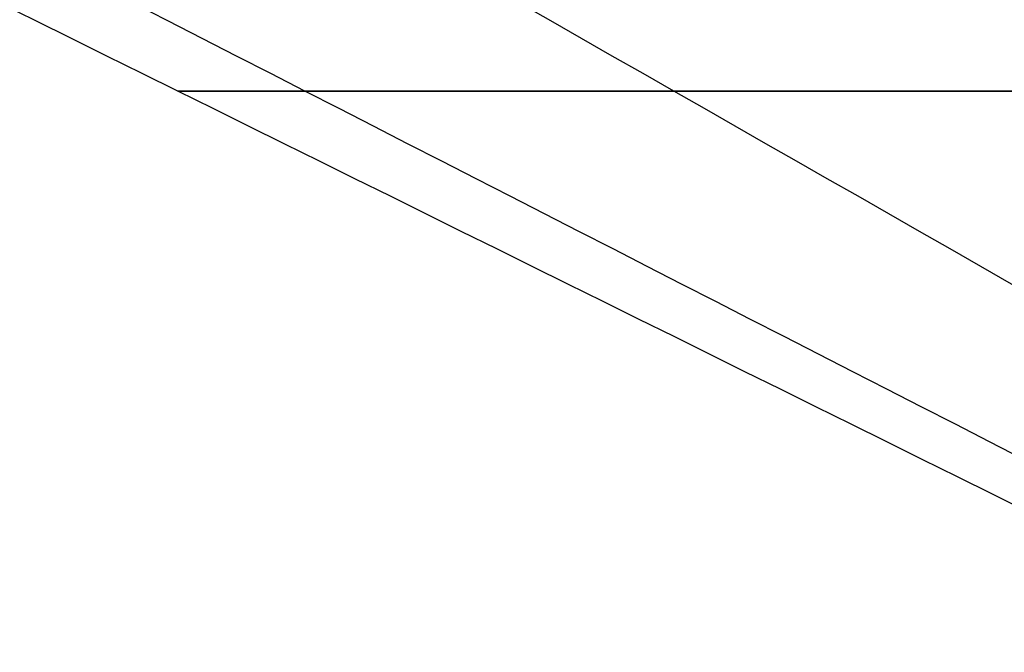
# Model space of a CAD drawing. Header units: millimetres. Extents: x -503 to 503, y -398 to 311.
# Tile 22 of 256: x -379 to -283, y -392 to -330. Entities that reach past the tile are written whole.
import ezdxf

# ---------------------------------------------------------------- set-up
doc = ezdxf.new("R2010")
doc.units = ezdxf.units.MM
doc.header["$MEASUREMENT"] = 0
doc.layers.add('IGES LEVEL 3', color=7, linetype='Continuous')

msp = doc.modelspace()

# ---------------------------------------------------------------- linework, layer by layer
at = {"layer": 'IGES LEVEL 3', "color": 9}
for points in [[(-252.653, -392.215, -402.653), (-326.769, -355.548, -402.653), (-400.884, -318.881, -402.653), (-475, -282.215, -402.653)], [(-243.997, -392.215, -468.222), (-315.573, -355.548, -479.554), (-387.149, -318.881, -490.887), (-458.726, -282.215, -502.219)], [(-243.997, -392.215, -337.084), (-315.573, -355.548, -325.752), (-387.149, -318.881, -314.419), (-458.726, -282.215, -303.087)], [(-218.896, -392.215, -528.82), (-283.109, -355.548, -550.626), (-347.322, -318.881, -572.432), (-411.535, -282.215, -594.238)], [(-218.896, -392.215, -276.485), (-283.109, -355.548, -254.68), (-347.322, -318.881, -232.874), (-411.535, -282.215, -211.068)], [(-178.653, -392.215, -581.306), (-231.06, -355.548, -612.183), (-283.468, -318.881, -643.06), (-335.876, -282.215, -673.937)], [(-178.653, -392.215, -224), (-231.06, -355.548, -193.123), (-283.468, -318.881, -162.246), (-335.876, -282.215, -131.369)], [(0, -337.215, -720.806), (-31.917, -337.215, -720.806), (-95.752, -337.215, -713.336), (-183.518, -337.215, -681.546), (-260.284, -337.215, -630.262), (-318.931, -337.215, -563.132), (-355.285, -337.215, -486.384), (-368.097, -337.215, -402.653), (-355.285, -337.215, -318.922), (-318.931, -337.215, -242.173), (-260.284, -337.215, -175.044), (-183.518, -337.215, -123.76), (-95.752, -337.215, -91.969), (-31.917, -337.215, -84.5), (0, -337.215, -84.5)]]:
    msp.add_open_spline(points, degree=3, dxfattribs=at)

doc.saveas('drawing.dxf')
